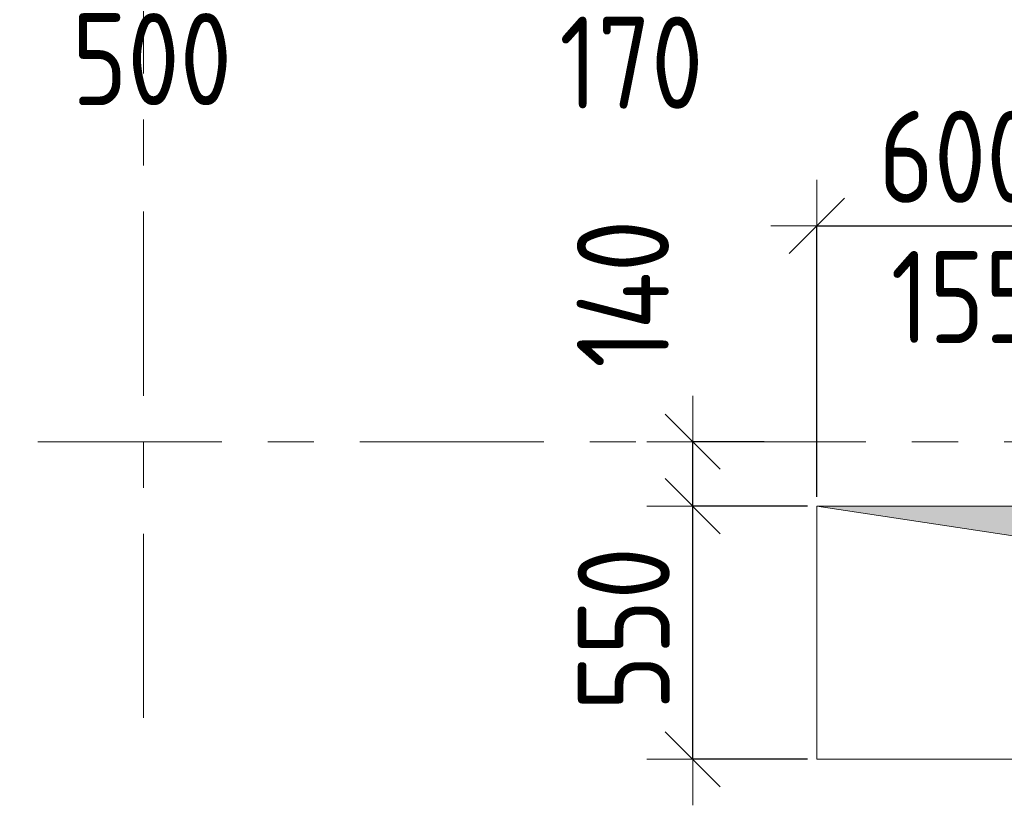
# Model space of a CAD drawing. Header units: metres. Extents: x -38 to 97, y -15 to 21.
# Tile 74 of 139: x 51.23 to 53.37, y 6.61 to 8.32. Entities that reach past the tile are written whole.
import ezdxf

# ---------------------------------------------------------------- set-up
doc = ezdxf.new("R2010")
doc.units = ezdxf.units.M
doc.header["$PDMODE"] = 65
doc.linetypes.add('______11', pattern=[0.5, 0.4, -0.05, 0, -0.05])
doc.linetypes.add('______5', pattern=[1.1, 0.8, -0.1, 0.1, -0.1])
for name, color, linetype, lineweight in [('XR$2$Осевая линия (1)', 7, '______5', 13), ('XR$3$Перекрытие (1)', 7, 'Continuous', 35), ('XR$4$Размерная линия (1)', 7, 'Continuous', 13), ('XR$5$Размерная линия (1)', 7, 'Continuous', 13)]:
    doc.layers.add(name, color=color, linetype=linetype, lineweight=lineweight)
doc.layers.add('XR$3$Макрос проема_ отверстия', color=7, linetype='Continuous', lineweight=13, true_color=0x2d2d2d)
doc.styles.add('ISOCPEUR', font='txt')
doc.dimstyles.new('DIMSTYLE_3', dxfattribs={"dimtxt": 0.2, "dimasz": 0.2, "dimexe": 0, "dimexo": 0, "dimgap": 0.1, "dimtad": 2, "dimdec": 0, "dimlfac": 1000, "dimrnd": 5, "dimzin": 12, "dimdsep": 46, "dimtxsty": 'ISOCPEUR', "dimblk1": 'ALL_ML_STRICH', "dimblk2": 'ALL_ML_STRICH', "dimsah": 1, "dimcen": 0, "dimclrd": 7, "dimclre": 256, "dimclrt": 7, "dimadec": 0, "dimazin": 0, "dimtfac": 1, "dimtdec": 0, "dimtix": 1, "dimtmove": 2, "dimatfit": 3, "dimfxl": 0, "dimtzin": 0, "dimlwd": 0, "dimlwe": -3, "dimarcsym": 0})
doc.dimstyles.new('DIMSTYLE_6', dxfattribs={"dimtxt": 0.2, "dimasz": 0.2, "dimexe": 0, "dimexo": 0, "dimgap": 0.1, "dimtad": 2, "dimdec": 0, "dimlfac": 1000, "dimrnd": 5, "dimzin": 12, "dimdsep": 46, "dimtxsty": 'ISOCPEUR', "dimblk1": 'ALL_ML_STRICH', "dimblk2": 'ALL_ML_STRICH', "dimsah": 1, "dimcen": 0, "dimclrd": 7, "dimclre": 256, "dimclrt": 7, "dimadec": 0, "dimazin": 0, "dimtfac": 1, "dimtdec": 0, "dimtix": 1, "dimtmove": 2, "dimatfit": 3, "dimfxl": 0, "dimtvp": 1.2, "dimtzin": 0, "dimlwd": 0, "dimlwe": -3, "dimarcsym": 0})
doc.dimstyles.new('DIMSTYLE_7', dxfattribs={"dimtxt": 0.2, "dimasz": 0.2, "dimexe": 0, "dimexo": 0, "dimgap": 0.1, "dimtad": 0, "dimdec": 0, "dimlfac": 1000, "dimrnd": 5, "dimzin": 12, "dimdsep": 46, "dimtxsty": 'ISOCPEUR', "dimblk1": 'ALL_ML_STRICH', "dimblk2": 'ALL_ML_STRICH', "dimsah": 1, "dimcen": 0, "dimclrd": 7, "dimclre": 256, "dimclrt": 7, "dimadec": 0, "dimazin": 0, "dimtfac": 1, "dimtdec": 0, "dimtix": 1, "dimtmove": 2, "dimatfit": 3, "dimfxl": 0, "dimtvp": 1.2, "dimtzin": 0, "dimlwd": 0, "dimlwe": -3, "dimarcsym": 0})

# ---------------------------------------------------------------- blocks, each defined once
blk = doc.blocks.new('Отображение проема', base_point=(-1.1579, -49.3094))
at = {"layer": 'XR$3$Макрос проема_ отверстия', "true_color": 0x000000, "transparency": 33554687}
blk.add_hatch(color=18, dxfattribs=at).paths.add_polyline_path([(-1.1579, -50.1094), (-1.0448, -49.4225), (-0.3579, -49.3094), (-1.1579, -49.3094)])
at = {"layer": 'XR$3$Макрос проема_ отверстия', "transparency": 33554687}
for p, q in [((-1.1579, -50.1094), (-1.1579, -49.3094)), ((-1.1579, -49.3094), (-0.3579, -49.3094)), ((-1.0448, -49.4225), (-0.3579, -49.3094)), ((-1.1579, -50.1094), (-1.0448, -49.4225))]:
    blk.add_line(p, q, dxfattribs=at)
blk = doc.blocks.new('ALL_ML_STRICH')
at = {"color": 0, "linetype": 'ByBlock', "lineweight": -2}
for p, q in [((0, -0.5), (0, 0.5)), ((-0.3, -0.3), (0.3, 0.3)), ((-1, 0), (0.5, 0))]:
    blk.add_line(p, q, dxfattribs=at)
blk = doc.blocks.new('*D49')
at = {"layer": 'DEFPOINTS', "color": 7, "linetype": 'Continuous', "lineweight": 13, "transparency": 33554687}
for p in [(51.6156, 9.2192), (52.1156, 9.2192), (51.6156, 8.44)]:
    blk.add_point(p, dxfattribs=at)
at = {"layer": 'XR$4$Размерная линия (1)', "color": 9, "linetype": 'Continuous', "lineweight": -2, "true_color": 0xc7c7c7, "transparency": 33554687}
for p, q in [((51.6156, 9.1992), (51.6156, 8.44)), ((52.1156, 9.1992), (52.1156, 8.44))]:
    blk.add_line(p, q, dxfattribs=at)
at = {"layer": 'XR$4$Размерная линия (1)', "color": 7, "linetype": 'Continuous', "lineweight": -2, "transparency": 33554687}
blk.add_line((51.6156, 8.44), (52.1156, 8.44), dxfattribs=at)
at = {"layer": 'XR$4$Размерная линия (1)', "color": 7, "linetype": 'Continuous', "lineweight": 13, "transparency": 33554687, "xscale": 0.2, "yscale": 0.2, "zscale": 0.2, "rotation": 180}
blk.add_blockref('ALL_ML_STRICH', (51.6156, 8.44), dxfattribs=at)
at = {"layer": 'XR$4$Размерная линия (1)', "color": 7, "linetype": 'Continuous', "lineweight": 13, "transparency": 33554687, "xscale": 0.2, "yscale": 0.2, "zscale": 0.2}
blk.add_blockref('ALL_ML_STRICH', (52.1156, 8.44), dxfattribs=at)
at = {"layer": 'XR$4$Размерная линия (1)', "color": 7, "linetype": 'Continuous', "lineweight": 13, "transparency": 33554687, "insert": (51.518, 8.2314), "char_height": 0.2, "width": 0.5, "attachment_point": 5, "style": 'ISOCPEUR'}
blk.add_mtext('\\W0.83;\\A1;{500}', dxfattribs=at)
blk = doc.blocks.new('*D50')
at = {"layer": 'DEFPOINTS', "color": 7, "linetype": 'Continuous', "lineweight": 13, "transparency": 33554687}
for p in [(52.1156, 9.2192), (52.2856, 9.2192), (52.1156, 8.44)]:
    blk.add_point(p, dxfattribs=at)
at = {"layer": 'XR$4$Размерная линия (1)', "color": 9, "linetype": 'Continuous', "lineweight": -2, "true_color": 0xc7c7c7, "transparency": 33554687}
for p, q in [((52.1156, 9.1992), (52.1156, 8.44)), ((52.2856, 9.1992), (52.2856, 8.44))]:
    blk.add_line(p, q, dxfattribs=at)
at = {"layer": 'XR$4$Размерная линия (1)', "color": 7, "linetype": 'Continuous', "lineweight": -2, "transparency": 33554687}
blk.add_line((52.1156, 8.44), (52.2856, 8.44), dxfattribs=at)
at = {"layer": 'XR$4$Размерная линия (1)', "color": 7, "linetype": 'Continuous', "lineweight": 13, "transparency": 33554687, "xscale": 0.2, "yscale": 0.2, "zscale": 0.2, "rotation": 180}
blk.add_blockref('ALL_ML_STRICH', (52.1156, 8.44), dxfattribs=at)
at = {"layer": 'XR$4$Размерная линия (1)', "color": 7, "linetype": 'Continuous', "lineweight": 13, "transparency": 33554687, "xscale": 0.2, "yscale": 0.2, "zscale": 0.2}
blk.add_blockref('ALL_ML_STRICH', (52.2856, 8.44), dxfattribs=at)
at = {"layer": 'XR$4$Размерная линия (1)', "color": 7, "linetype": 'Continuous', "lineweight": 13, "transparency": 33554687, "insert": (52.56, 8.2238), "char_height": 0.2, "width": 0.5, "attachment_point": 5, "style": 'ISOCPEUR'}
blk.add_mtext('\\W0.83;\\A1;{170}', dxfattribs=at)
blk = doc.blocks.new('*D57')
at = {"layer": 'DEFPOINTS', "color": 7, "linetype": 'Continuous', "lineweight": 13, "transparency": 33554687}
for p in [(52.963, 7.2599), (52.6934, 6.7099), (52.963, 6.7099)]:
    blk.add_point(p, dxfattribs=at)
at = {"layer": 'XR$4$Размерная линия (1)', "color": 9, "linetype": 'Continuous', "lineweight": -2, "true_color": 0xc7c7c7, "transparency": 33554687}
for p, q in [((52.943, 7.2599), (52.6934, 7.2599)), ((52.943, 6.7099), (52.6934, 6.7099))]:
    blk.add_line(p, q, dxfattribs=at)
at = {"layer": 'XR$4$Размерная линия (1)', "color": 7, "linetype": 'Continuous', "lineweight": -2, "transparency": 33554687}
blk.add_line((52.6934, 6.7099), (52.6934, 7.2599), dxfattribs=at)
at = {"layer": 'XR$4$Размерная линия (1)', "color": 7, "linetype": 'Continuous', "lineweight": 13, "transparency": 33554687, "xscale": 0.2, "yscale": 0.2, "zscale": 0.2}
for p, rotation in [((52.6934, 7.2599), 90), ((52.6934, 6.7099), 270)]:
    blk.add_blockref('ALL_ML_STRICH', p, dxfattribs=dict(at, rotation=rotation))
at = {"layer": 'XR$4$Размерная линия (1)', "color": 7, "linetype": 'Continuous', "lineweight": 13, "transparency": 33554687, "insert": (52.5434, 6.9932), "char_height": 0.2, "width": 0.5, "attachment_point": 5, "rotation": 90, "style": 'ISOCPEUR'}
blk.add_mtext('\\W0.83;\\A1;{550}', dxfattribs=at)
blk = doc.blocks.new('*D58')
at = {"layer": 'DEFPOINTS', "color": 7, "linetype": 'Continuous', "lineweight": 13, "transparency": 33554687}
for p in [(52.8689, 7.4), (52.6934, 7.2599), (52.963, 7.2599)]:
    blk.add_point(p, dxfattribs=at)
at = {"layer": 'XR$4$Размерная линия (1)', "color": 9, "linetype": 'Continuous', "lineweight": -2, "true_color": 0xc7c7c7, "transparency": 33554687}
for p, q in [((52.8489, 7.4), (52.6934, 7.4)), ((52.943, 7.2599), (52.6934, 7.2599))]:
    blk.add_line(p, q, dxfattribs=at)
at = {"layer": 'XR$4$Размерная линия (1)', "color": 7, "linetype": 'Continuous', "lineweight": -2, "transparency": 33554687}
blk.add_line((52.6934, 7.2599), (52.6934, 7.4), dxfattribs=at)
at = {"layer": 'XR$4$Размерная линия (1)', "color": 7, "linetype": 'Continuous', "lineweight": 13, "transparency": 33554687, "xscale": 0.2, "yscale": 0.2, "zscale": 0.2}
for p, rotation in [((52.6934, 7.4), 90), ((52.6934, 7.2599), 270)]:
    blk.add_blockref('ALL_ML_STRICH', p, dxfattribs=dict(at, rotation=rotation))
at = {"layer": 'XR$4$Размерная линия (1)', "color": 7, "linetype": 'Continuous', "lineweight": 13, "transparency": 33554687, "insert": (52.5417, 7.7214), "char_height": 0.2, "width": 0.5, "attachment_point": 5, "rotation": 90, "style": 'ISOCPEUR'}
blk.add_mtext('\\W0.83;\\A1;{140}', dxfattribs=at)
blk = doc.blocks.new('*D287')
at = {"layer": 'DEFPOINTS', "color": 7, "linetype": 'Continuous', "lineweight": 13, "transparency": 33554687}
for p in [(52.963, 7.8692), (52.963, 7.2599), (53.563, 7.2599)]:
    blk.add_point(p, dxfattribs=at)
at = {"layer": 'XR$4$Размерная линия (1)', "color": 9, "linetype": 'Continuous', "lineweight": -2, "true_color": 0xc7c7c7, "transparency": 33554687}
for p, q in [((52.963, 7.2799), (52.963, 7.8692)), ((53.563, 7.2799), (53.563, 7.8692))]:
    blk.add_line(p, q, dxfattribs=at)
at = {"layer": 'XR$4$Размерная линия (1)', "color": 7, "linetype": 'Continuous', "lineweight": -2, "transparency": 33554687}
blk.add_line((52.963, 7.8692), (53.563, 7.8692), dxfattribs=at)
at = {"layer": 'XR$4$Размерная линия (1)', "color": 7, "linetype": 'Continuous', "lineweight": 13, "transparency": 33554687, "xscale": 0.2, "yscale": 0.2, "zscale": 0.2, "rotation": 180}
blk.add_blockref('ALL_ML_STRICH', (52.963, 7.8692), dxfattribs=at)
at = {"layer": 'XR$4$Размерная линия (1)', "color": 7, "linetype": 'Continuous', "lineweight": 13, "transparency": 33554687, "xscale": 0.2, "yscale": 0.2, "zscale": 0.2}
blk.add_blockref('ALL_ML_STRICH', (53.563, 7.8692), dxfattribs=at)
at = {"layer": 'XR$4$Размерная линия (1)', "color": 7, "linetype": 'Continuous', "lineweight": 13, "transparency": 33554687, "insert": (53.2713, 8.0192), "char_height": 0.2, "width": 0.5, "attachment_point": 5, "style": 'ISOCPEUR'}
blk.add_mtext('\\W0.83;\\A1;{600}', dxfattribs=at)
blk = doc.blocks.new('*D398')
at = {"layer": 'DEFPOINTS', "color": 7, "linetype": 'Continuous', "lineweight": 13, "transparency": 33554687}
for p in [(52.963, 7.2599), (52.6934, 6.7099), (52.963, 6.7099)]:
    blk.add_point(p, dxfattribs=at)
at = {"layer": 'XR$5$Размерная линия (1)', "color": 9, "linetype": 'Continuous', "lineweight": -2, "true_color": 0xc7c7c7, "transparency": 33554687}
for p, q in [((52.943, 7.2599), (52.6934, 7.2599)), ((52.943, 6.7099), (52.6934, 6.7099))]:
    blk.add_line(p, q, dxfattribs=at)
at = {"layer": 'XR$5$Размерная линия (1)', "color": 7, "linetype": 'Continuous', "lineweight": -2, "transparency": 33554687}
blk.add_line((52.6934, 6.7099), (52.6934, 7.2599), dxfattribs=at)
at = {"layer": 'XR$5$Размерная линия (1)', "color": 7, "linetype": 'Continuous', "lineweight": 13, "transparency": 33554687, "xscale": 0.2, "yscale": 0.2, "zscale": 0.2}
for p, rotation in [((52.6934, 7.2599), 90), ((52.6934, 6.7099), 270)]:
    blk.add_blockref('ALL_ML_STRICH', p, dxfattribs=dict(at, rotation=rotation))
at = {"layer": 'XR$5$Размерная линия (1)', "color": 7, "linetype": 'Continuous', "lineweight": 13, "transparency": 33554687, "insert": (52.5434, 6.9932), "char_height": 0.2, "width": 0.5, "attachment_point": 5, "rotation": 90, "style": 'ISOCPEUR'}
blk.add_mtext('\\W0.83;\\A1;{550}', dxfattribs=at)
blk = doc.blocks.new('*D399')
at = {"layer": 'DEFPOINTS', "color": 7, "linetype": 'Continuous', "lineweight": 13, "transparency": 33554687}
for p in [(52.8689, 7.4), (52.6934, 7.2599), (52.963, 7.2599)]:
    blk.add_point(p, dxfattribs=at)
at = {"layer": 'XR$5$Размерная линия (1)', "color": 9, "linetype": 'Continuous', "lineweight": -2, "true_color": 0xc7c7c7, "transparency": 33554687}
for p, q in [((52.8489, 7.4), (52.6934, 7.4)), ((52.943, 7.2599), (52.6934, 7.2599))]:
    blk.add_line(p, q, dxfattribs=at)
at = {"layer": 'XR$5$Размерная линия (1)', "color": 7, "linetype": 'Continuous', "lineweight": -2, "transparency": 33554687}
blk.add_line((52.6934, 7.2599), (52.6934, 7.4), dxfattribs=at)
at = {"layer": 'XR$5$Размерная линия (1)', "color": 7, "linetype": 'Continuous', "lineweight": 13, "transparency": 33554687, "xscale": 0.2, "yscale": 0.2, "zscale": 0.2}
for p, rotation in [((52.6934, 7.4), 90), ((52.6934, 7.2599), 270)]:
    blk.add_blockref('ALL_ML_STRICH', p, dxfattribs=dict(at, rotation=rotation))
at = {"layer": 'XR$5$Размерная линия (1)', "color": 7, "linetype": 'Continuous', "lineweight": 13, "transparency": 33554687, "insert": (52.5417, 7.7214), "char_height": 0.2, "width": 0.5, "attachment_point": 5, "rotation": 90, "style": 'ISOCPEUR'}
blk.add_mtext('\\W0.83;\\A1;{140}', dxfattribs=at)
blk = doc.blocks.new('*D565')
at = {"layer": 'DEFPOINTS', "color": 7, "linetype": 'Continuous', "lineweight": 13, "transparency": 33554687}
for p in [(52.963, 7.8692), (52.963, 7.2599), (53.563, 7.2599)]:
    blk.add_point(p, dxfattribs=at)
at = {"layer": 'XR$5$Размерная линия (1)', "color": 9, "linetype": 'Continuous', "lineweight": -2, "true_color": 0xc7c7c7, "transparency": 33554687}
for p, q in [((52.963, 7.2799), (52.963, 7.8692)), ((53.563, 7.2799), (53.563, 7.8692))]:
    blk.add_line(p, q, dxfattribs=at)
at = {"layer": 'XR$5$Размерная линия (1)', "color": 7, "linetype": 'Continuous', "lineweight": -2, "transparency": 33554687}
blk.add_line((52.963, 7.8692), (53.563, 7.8692), dxfattribs=at)
at = {"layer": 'XR$5$Размерная линия (1)', "color": 7, "linetype": 'Continuous', "lineweight": 13, "transparency": 33554687, "xscale": 0.2, "yscale": 0.2, "zscale": 0.2, "rotation": 180}
blk.add_blockref('ALL_ML_STRICH', (52.963, 7.8692), dxfattribs=at)
at = {"layer": 'XR$5$Размерная линия (1)', "color": 7, "linetype": 'Continuous', "lineweight": 13, "transparency": 33554687, "xscale": 0.2, "yscale": 0.2, "zscale": 0.2}
blk.add_blockref('ALL_ML_STRICH', (53.563, 7.8692), dxfattribs=at)
at = {"layer": 'XR$5$Размерная линия (1)', "color": 7, "linetype": 'Continuous', "lineweight": 13, "transparency": 33554687, "insert": (53.2713, 8.0192), "char_height": 0.2, "width": 0.5, "attachment_point": 5, "style": 'ISOCPEUR'}
blk.add_mtext('\\W0.83;\\A1;{600}', dxfattribs=at)
blk = doc.blocks.new('*D566')
at = {"layer": 'DEFPOINTS', "color": 7, "linetype": 'Continuous', "lineweight": 13, "transparency": 33554687}
for p in [(53.563, 7.8692), (53.563, 7.2599), (53.72, 7.11)]:
    blk.add_point(p, dxfattribs=at)
at = {"layer": 'XR$5$Размерная линия (1)', "color": 9, "linetype": 'Continuous', "lineweight": -2, "true_color": 0xc7c7c7, "transparency": 33554687}
for p, q in [((53.563, 7.2799), (53.563, 7.8692)), ((53.72, 7.13), (53.72, 7.8692))]:
    blk.add_line(p, q, dxfattribs=at)
at = {"layer": 'XR$5$Размерная линия (1)', "color": 7, "linetype": 'Continuous', "lineweight": -2, "transparency": 33554687}
blk.add_line((53.563, 7.8692), (53.72, 7.8692), dxfattribs=at)
at = {"layer": 'XR$5$Размерная линия (1)', "color": 7, "linetype": 'Continuous', "lineweight": 13, "transparency": 33554687, "xscale": 0.2, "yscale": 0.2, "zscale": 0.2, "rotation": 180}
blk.add_blockref('ALL_ML_STRICH', (53.563, 7.8692), dxfattribs=at)
at = {"layer": 'XR$5$Размерная линия (1)', "color": 7, "linetype": 'Continuous', "lineweight": 13, "transparency": 33554687, "xscale": 0.2, "yscale": 0.2, "zscale": 0.2}
blk.add_blockref('ALL_ML_STRICH', (53.72, 7.8692), dxfattribs=at)
at = {"layer": 'XR$5$Размерная линия (1)', "color": 7, "linetype": 'Continuous', "lineweight": 13, "transparency": 33554687, "insert": (53.2863, 7.7144), "char_height": 0.2, "width": 0.5, "attachment_point": 5, "style": 'ISOCPEUR'}
blk.add_mtext('\\W0.83;\\A1;{155}', dxfattribs=at)
blk = doc.blocks.new('*D608')
at = {"layer": 'DEFPOINTS', "color": 7, "linetype": 'Continuous', "lineweight": 13, "transparency": 33554687}
for p in [(51.6156, 9.2192), (52.1156, 9.2192), (51.6156, 8.44)]:
    blk.add_point(p, dxfattribs=at)
at = {"layer": 'XR$5$Размерная линия (1)', "color": 9, "linetype": 'Continuous', "lineweight": -2, "true_color": 0xc7c7c7, "transparency": 33554687}
for p, q in [((51.6156, 9.1992), (51.6156, 8.44)), ((52.1156, 9.1992), (52.1156, 8.44))]:
    blk.add_line(p, q, dxfattribs=at)
at = {"layer": 'XR$5$Размерная линия (1)', "color": 7, "linetype": 'Continuous', "lineweight": -2, "transparency": 33554687}
blk.add_line((51.6156, 8.44), (52.1156, 8.44), dxfattribs=at)
at = {"layer": 'XR$5$Размерная линия (1)', "color": 7, "linetype": 'Continuous', "lineweight": 13, "transparency": 33554687, "xscale": 0.2, "yscale": 0.2, "zscale": 0.2, "rotation": 180}
blk.add_blockref('ALL_ML_STRICH', (51.6156, 8.44), dxfattribs=at)
at = {"layer": 'XR$5$Размерная линия (1)', "color": 7, "linetype": 'Continuous', "lineweight": 13, "transparency": 33554687, "xscale": 0.2, "yscale": 0.2, "zscale": 0.2}
blk.add_blockref('ALL_ML_STRICH', (52.1156, 8.44), dxfattribs=at)
at = {"layer": 'XR$5$Размерная линия (1)', "color": 7, "linetype": 'Continuous', "lineweight": 13, "transparency": 33554687, "insert": (51.518, 8.2314), "char_height": 0.2, "width": 0.5, "attachment_point": 5, "style": 'ISOCPEUR'}
blk.add_mtext('\\W0.83;\\A1;{500}', dxfattribs=at)
blk = doc.blocks.new('*D609')
at = {"layer": 'DEFPOINTS', "color": 7, "linetype": 'Continuous', "lineweight": 13, "transparency": 33554687}
for p in [(52.1156, 9.2192), (52.2856, 9.2192), (52.1156, 8.44)]:
    blk.add_point(p, dxfattribs=at)
at = {"layer": 'XR$5$Размерная линия (1)', "color": 9, "linetype": 'Continuous', "lineweight": -2, "true_color": 0xc7c7c7, "transparency": 33554687}
for p, q in [((52.1156, 9.1992), (52.1156, 8.44)), ((52.2856, 9.1992), (52.2856, 8.44))]:
    blk.add_line(p, q, dxfattribs=at)
at = {"layer": 'XR$5$Размерная линия (1)', "color": 7, "linetype": 'Continuous', "lineweight": -2, "transparency": 33554687}
blk.add_line((52.1156, 8.44), (52.2856, 8.44), dxfattribs=at)
at = {"layer": 'XR$5$Размерная линия (1)', "color": 7, "linetype": 'Continuous', "lineweight": 13, "transparency": 33554687, "xscale": 0.2, "yscale": 0.2, "zscale": 0.2, "rotation": 180}
blk.add_blockref('ALL_ML_STRICH', (52.1156, 8.44), dxfattribs=at)
at = {"layer": 'XR$5$Размерная линия (1)', "color": 7, "linetype": 'Continuous', "lineweight": 13, "transparency": 33554687, "xscale": 0.2, "yscale": 0.2, "zscale": 0.2}
blk.add_blockref('ALL_ML_STRICH', (52.2856, 8.44), dxfattribs=at)
at = {"layer": 'XR$5$Размерная линия (1)', "color": 7, "linetype": 'Continuous', "lineweight": 13, "transparency": 33554687, "insert": (52.56, 8.2238), "char_height": 0.2, "width": 0.5, "attachment_point": 5, "style": 'ISOCPEUR'}
blk.add_mtext('\\W0.83;\\A1;{170}', dxfattribs=at)

msp = doc.modelspace()

# ---------------------------------------------------------------- linework, layer by layer
at = {"layer": 'XR$2$Осевая линия (1)', "color": 253, "linetype": '______11', "lineweight": 13, "true_color": 0xa0a0a0, "transparency": 33554687}
for p, q in [((51.5, 6.8), (51.5, 19.78)), ((-2.63, 7.4), (62.6, 7.4))]:
    msp.add_line(p, q, dxfattribs=at)
at = {"layer": 'XR$3$Перекрытие (1)', "color": 7, "linetype": 'Continuous', "lineweight": 13, "transparency": 33554687}
for p, q in [((53.563, 7.2599), (52.963, 7.2599)), ((52.963, 7.2599), (52.963, 6.7099)), ((52.963, 6.7099), (53.563, 6.7099))]:
    msp.add_line(p, q, dxfattribs=at)

# ---------------------------------------------------------------- block references
at = {"layer": 'XR$3$Макрос проема_ отверстия', "transparency": 33554687, "xscale": -0.7500000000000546, "yscale": 0.687500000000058}
msp.add_blockref('Отображение проема', (53.563, 7.2599), dxfattribs=at)

# ---------------------------------------------------------------- dimensions: what is measured, and where the dimension line sits
at = {"layer": 'XR$4$Размерная линия (1)', "color": 7, "linetype": 'Continuous', "lineweight": 13, "transparency": 33554687}
for base, p1, p2, dimstyle, picture, middle in [((52.1156, 8.44), (51.6156, 9.1992), (52.1156, 9.1992), 'DIMSTYLE_7', '*D49', (51.518, 8.2314)), ((52.2856, 8.44), (52.1156, 9.1992), (52.2856, 9.1992), 'DIMSTYLE_7', '*D50', (52.56, 8.2238)), ((53.563, 7.8692), (52.963, 7.2799), (53.563, 7.2799), 'DIMSTYLE_3', '*D287', (53.2713, 8.0192))]:
    dim = msp.add_linear_dim(base=base, p1=p1, p2=p2, dimstyle=dimstyle, override={"dimpost": '<>', "dimclrd": 7, "dimclre": 9, "dimclrt": 7, "dimlwd": 0, "dimlwe": 65533}, dxfattribs=at)
    dim.commit()
    dim.dimension.update_dxf_attribs({"geometry": picture, "text_midpoint": middle, "dimtype": 160})
for base, p1, p2, dimstyle, picture, middle in [((52.6934, 7.4), (52.943, 7.2599), (52.8489, 7.4), 'DIMSTYLE_6', '*D58', (52.5417, 7.7214)), ((52.6934, 7.2599), (52.943, 6.7099), (52.943, 7.2599), 'DIMSTYLE_3', '*D57', (52.5434, 6.9932))]:
    dim = msp.add_linear_dim(base=base, p1=p1, p2=p2, angle=90, dimstyle=dimstyle, override={"dimpost": '<>', "dimclrd": 7, "dimclre": 9, "dimclrt": 7, "dimlwd": 0, "dimlwe": 65533}, dxfattribs=at)
    dim.commit()
    dim.dimension.update_dxf_attribs({"geometry": picture, "text_midpoint": middle, "dimtype": 160})
at = {"layer": 'XR$5$Размерная линия (1)', "color": 7, "linetype": 'Continuous', "lineweight": 13, "transparency": 33554687}
for base, p1, p2, dimstyle, picture, middle in [((52.1156, 8.44), (51.6156, 9.1992), (52.1156, 9.1992), 'DIMSTYLE_7', '*D608', (51.518, 8.2314)), ((52.2856, 8.44), (52.1156, 9.1992), (52.2856, 9.1992), 'DIMSTYLE_7', '*D609', (52.56, 8.2238)), ((53.563, 7.8692), (52.963, 7.2799), (53.563, 7.2799), 'DIMSTYLE_3', '*D565', (53.2713, 8.0192)), ((53.72, 7.8692), (53.563, 7.2799), (53.72, 7.13), 'DIMSTYLE_7', '*D566', (53.2863, 7.7144))]:
    dim = msp.add_linear_dim(base=base, p1=p1, p2=p2, dimstyle=dimstyle, override={"dimpost": '<>', "dimclrd": 7, "dimclre": 9, "dimclrt": 7, "dimlwd": 0, "dimlwe": 65533}, dxfattribs=at)
    dim.commit()
    dim.dimension.update_dxf_attribs({"geometry": picture, "text_midpoint": middle, "dimtype": 160})
for base, p1, p2, dimstyle, picture, middle in [((52.6934, 7.4), (52.943, 7.2599), (52.8489, 7.4), 'DIMSTYLE_6', '*D399', (52.5417, 7.7214)), ((52.6934, 7.2599), (52.943, 6.7099), (52.943, 7.2599), 'DIMSTYLE_3', '*D398', (52.5434, 6.9932))]:
    dim = msp.add_linear_dim(base=base, p1=p1, p2=p2, angle=90, dimstyle=dimstyle, override={"dimpost": '<>', "dimclrd": 7, "dimclre": 9, "dimclrt": 7, "dimlwd": 0, "dimlwe": 65533}, dxfattribs=at)
    dim.commit()
    dim.dimension.update_dxf_attribs({"geometry": picture, "text_midpoint": middle, "dimtype": 160})

doc.saveas('drawing.dxf')
